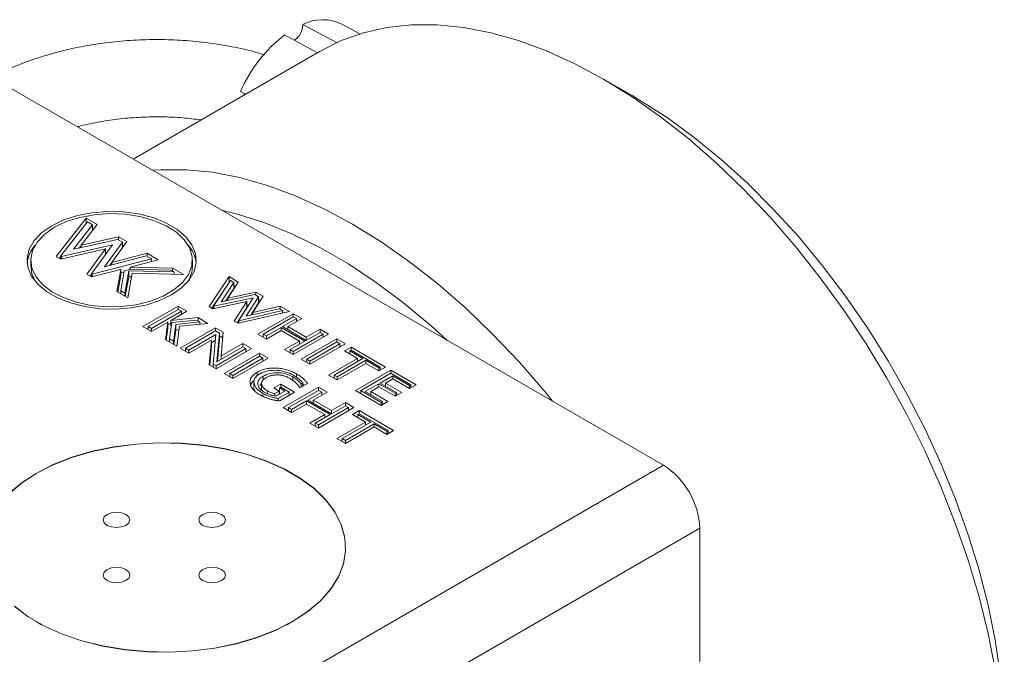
# Model space of a CAD drawing. Header units: inches. Extents: x 0.81 to 7.52, y 1.3 to 8.68.
# Tile 13 of 13: x 6.32 to 7.52, y 5.92 to 6.69. Entities that reach past the tile are written whole.
import ezdxf

# ---------------------------------------------------------------- set-up
doc = ezdxf.new("R2010")
doc.units = ezdxf.units.IN
doc.header["$MEASUREMENT"] = 0

msp = doc.modelspace()

# ---------------------------------------------------------------- linework, layer by layer
at = {"color": 7, "linetype": 'Continuous', "lineweight": 15}
for p, q in [((6.7071, 6.6641), (6.6661, 6.6861)), ((6.7354, 6.6748), (6.7136, 6.6866)), ((6.644, 6.6734), (6.6838, 6.6519)), ((6.6872, 6.6539), (6.4603, 6.5229)), ((7.0663, 6.5994), (7.031, 6.6198)), ((6.3088, 6.6103), (7.1036, 6.1515)), ((6.5964, 6.6014), (6.5904, 6.6047)), ((6.5945, 6.6024), (6.5954, 6.6009)), ((6.3669, 6.4047), (6.4033, 6.4513)), ((6.4033, 6.4513), (6.4168, 6.4435)), ((6.4033, 6.4447), (6.4033, 6.4513)), ((6.3725, 6.4053), (6.4048, 6.4466)), ((6.4112, 6.4429), (6.388, 6.4134)), ((6.4168, 6.4435), (6.3971, 6.4184)), ((6.4048, 6.4466), (6.4112, 6.4429)), ((6.4112, 6.4363), (6.4112, 6.4429)), ((6.4112, 6.4396), (6.413, 6.4386)), ((6.3971, 6.4184), (6.4425, 6.4286)), ((6.4425, 6.4286), (6.4528, 6.4227)), ((6.4425, 6.4248), (6.4425, 6.4286)), ((6.4267, 6.4138), (6.3724, 6.4015)), ((6.4353, 6.4187), (6.3736, 6.4047)), ((6.388, 6.4134), (6.4414, 6.4255)), ((6.3971, 6.4178), (6.3949, 6.4149)), ((6.3971, 6.4155), (6.3971, 6.4184)), ((6.4043, 6.3831), (6.4267, 6.4138)), ((6.4099, 6.3837), (6.4353, 6.4187)), ((6.4473, 6.4221), (6.4256, 6.3923)), ((6.4267, 6.4068), (6.4267, 6.4138)), ((6.4528, 6.4227), (6.4345, 6.3976)), ((6.4414, 6.4255), (6.4473, 6.4221)), ((6.4473, 6.4151), (6.4473, 6.4221)), ((6.4473, 6.4188), (6.4491, 6.4177)), ((6.3724, 6.4015), (6.3669, 6.4047)), ((6.3708, 6.4025), (6.3725, 6.4047)), ((6.3736, 6.4047), (6.3725, 6.4053)), ((6.3725, 6.4015), (6.3725, 6.4053)), ((6.3736, 6.4018), (6.3736, 6.4047)), ((6.4256, 6.3923), (6.4763, 6.4053)), ((6.4291, 6.4101), (6.4267, 6.4096)), ((6.4345, 6.3976), (6.4773, 6.4086)), ((6.4763, 6.4053), (6.4827, 6.4017)), ((6.4773, 6.4086), (6.4908, 6.4008)), ((6.4773, 6.4047), (6.4773, 6.4086)), ((6.3362, 6.4001), (6.3362, 6.3929)), ((6.4827, 6.4017), (6.4108, 6.3832)), ((6.4345, 6.3974), (6.432, 6.394)), ((6.4345, 6.3946), (6.4345, 6.3976)), ((6.4908, 6.4008), (6.4565, 6.3919)), ((6.4565, 6.3919), (6.5082, 6.3907)), ((6.4565, 6.389), (6.4565, 6.3919)), ((6.4827, 6.3987), (6.4827, 6.4017)), ((6.5082, 6.3907), (6.5217, 6.3829)), ((6.5082, 6.3869), (6.5082, 6.3907)), ((6.5323, 6.3929), (6.5323, 6.4001)), ((6.4098, 6.3799), (6.4043, 6.3831)), ((6.408, 6.381), (6.4099, 6.3836)), ((6.4452, 6.389), (6.4098, 6.3799)), ((6.4108, 6.3832), (6.4099, 6.3837)), ((6.4099, 6.3799), (6.4099, 6.3837)), ((6.4108, 6.3802), (6.4108, 6.3832)), ((6.4405, 6.3622), (6.4452, 6.389)), ((6.4416, 6.3615), (6.4452, 6.3819)), ((6.4452, 6.3819), (6.4452, 6.389)), ((6.4493, 6.3859), (6.4452, 6.3848)), ((6.4454, 6.3632), (6.4495, 6.3872)), ((6.4495, 6.3872), (6.4575, 6.3892)), ((6.455, 6.3872), (6.4503, 6.3604)), ((6.455, 6.3801), (6.4508, 6.3562)), ((6.4592, 6.3844), (6.454, 6.3544)), ((6.5099, 6.3859), (6.455, 6.3872)), ((6.455, 6.3801), (6.455, 6.3872)), ((6.4584, 6.38), (6.455, 6.3801)), ((6.4575, 6.3892), (6.5062, 6.388)), ((6.5217, 6.3829), (6.4592, 6.3844)), ((6.5062, 6.388), (6.5099, 6.3859)), ((6.5099, 6.3832), (6.5099, 6.3859)), ((6.5524, 6.3439), (6.5766, 6.3803)), ((6.5766, 6.3803), (6.5879, 6.3737)), ((6.5766, 6.3731), (6.5766, 6.3803)), ((6.5559, 6.3419), (6.5766, 6.3731)), ((6.5579, 6.3446), (6.5784, 6.3754)), ((6.5825, 6.3731), (6.5669, 6.3496)), ((6.5879, 6.3737), (6.575, 6.3542)), ((6.5766, 6.3731), (6.5768, 6.373)), ((6.5784, 6.3754), (6.5825, 6.3731)), ((6.5825, 6.3659), (6.5825, 6.3731)), ((6.5825, 6.3697), (6.5845, 6.3686)), ((6.454, 6.3544), (6.4405, 6.3622)), ((6.4503, 6.3604), (6.4454, 6.3632)), ((6.4454, 6.3594), (6.4454, 6.3632)), ((6.4503, 6.3565), (6.4503, 6.3604)), ((6.606, 6.3546), (6.5582, 6.3444)), ((6.5669, 6.3496), (6.6079, 6.3584)), ((6.5825, 6.3659), (6.5724, 6.3507)), ((6.575, 6.3542), (6.6091, 6.3615)), ((6.575, 6.3513), (6.575, 6.3542)), ((6.5884, 6.327), (6.606, 6.3546)), ((6.6125, 6.3557), (6.5975, 6.3322)), ((6.6179, 6.3564), (6.6056, 6.3369)), ((6.6079, 6.3584), (6.6125, 6.3557)), ((6.6091, 6.3615), (6.6179, 6.3564)), ((6.6091, 6.3577), (6.6091, 6.3615)), ((6.6125, 6.3486), (6.6125, 6.3557)), ((6.472, 6.3196), (6.515, 6.3444)), ((6.515, 6.3444), (6.5254, 6.3384)), ((6.515, 6.3406), (6.515, 6.3444)), ((6.557, 6.3413), (6.5524, 6.3439)), ((6.5981, 6.3501), (6.557, 6.3413)), ((6.5582, 6.3444), (6.5579, 6.3446)), ((6.5579, 6.3415), (6.5579, 6.3446)), ((6.5582, 6.3415), (6.5582, 6.3444)), ((6.583, 6.3263), (6.5981, 6.3501)), ((6.5863, 6.3244), (6.5981, 6.3429)), ((6.5981, 6.3429), (6.5981, 6.3501)), ((6.6007, 6.3464), (6.5981, 6.3458)), ((6.6125, 6.3486), (6.6029, 6.3334)), ((6.6056, 6.3369), (6.6385, 6.3445)), ((6.6125, 6.3524), (6.6146, 6.3512)), ((6.6385, 6.3445), (6.6498, 6.338)), ((6.6385, 6.3407), (6.6385, 6.3445)), ((6.4786, 6.3196), (6.515, 6.3406)), ((6.5188, 6.3384), (6.4825, 6.3174)), ((6.5254, 6.3384), (6.506, 6.3271)), ((6.506, 6.3271), (6.539, 6.3306)), ((6.515, 6.3406), (6.5188, 6.3384)), ((6.5188, 6.3345), (6.5188, 6.3384)), ((6.5188, 6.3351), (6.5192, 6.3348)), ((6.539, 6.3306), (6.551, 6.3236)), ((6.539, 6.3267), (6.539, 6.3306)), ((6.6498, 6.338), (6.5876, 6.3237)), ((6.6415, 6.339), (6.5887, 6.3268)), ((6.5975, 6.3322), (6.6374, 6.3414)), ((6.6056, 6.334), (6.6056, 6.3369)), ((6.6115, 6.3105), (6.6544, 6.3353)), ((6.6181, 6.3105), (6.6544, 6.3315)), ((6.6374, 6.3414), (6.6415, 6.339)), ((6.6415, 6.3361), (6.6415, 6.339)), ((6.6544, 6.3353), (6.6649, 6.3293)), ((6.6544, 6.3315), (6.6544, 6.3353)), ((6.6544, 6.3315), (6.6583, 6.3293)), ((6.4825, 6.3136), (6.472, 6.3196)), ((6.4786, 6.3158), (6.4786, 6.3196)), ((6.4825, 6.3174), (6.4786, 6.3196)), ((6.5025, 6.3251), (6.4825, 6.3136)), ((6.4996, 6.3037), (6.5025, 6.3251)), ((6.5025, 6.318), (6.5025, 6.3251)), ((6.506, 6.3238), (6.5025, 6.3218)), ((6.5044, 6.3047), (6.5071, 6.3245)), ((6.506, 6.32), (6.506, 6.3271)), ((6.506, 6.32), (6.5065, 6.3201)), ((6.5071, 6.3245), (6.5374, 6.3276)), ((6.5122, 6.3223), (6.5094, 6.3019)), ((6.5413, 6.3254), (6.5122, 6.3223)), ((6.5122, 6.3152), (6.5122, 6.3223)), ((6.5166, 6.32), (6.5132, 6.2958)), ((6.551, 6.3236), (6.5166, 6.32)), ((6.5173, 6.2934), (6.5603, 6.3183)), ((6.5374, 6.3276), (6.5413, 6.3254)), ((6.5413, 6.3226), (6.5413, 6.3254)), ((6.5603, 6.3183), (6.5697, 6.3128)), ((6.5603, 6.3144), (6.5603, 6.3183)), ((6.5876, 6.3237), (6.583, 6.3263)), ((6.5887, 6.3268), (6.5884, 6.327)), ((6.5884, 6.3238), (6.5884, 6.327)), ((6.5887, 6.3239), (6.5887, 6.3268)), ((6.6399, 6.3187), (6.6219, 6.3083)), ((6.6686, 6.3021), (6.6399, 6.3187)), ((6.6399, 6.3149), (6.6399, 6.3187)), ((6.6583, 6.3293), (6.6414, 6.3196)), ((6.6414, 6.3196), (6.6701, 6.303)), ((6.6649, 6.3293), (6.6481, 6.3196)), ((6.6481, 6.3196), (6.6701, 6.3068)), ((6.6481, 6.3157), (6.6481, 6.3196)), ((6.6583, 6.3255), (6.6583, 6.3293)), ((6.6583, 6.326), (6.6587, 6.3257)), ((6.4782, 6.316), (6.4786, 6.3163)), ((6.4825, 6.3136), (6.4825, 6.3174)), ((6.5005, 6.3032), (6.5025, 6.318)), ((6.5122, 6.3152), (6.5098, 6.2978)), ((6.516, 6.3156), (6.5122, 6.3152)), ((6.5239, 6.2934), (6.5603, 6.3144)), ((6.5606, 6.3102), (6.5278, 6.2912)), ((6.5574, 6.2741), (6.5606, 6.3102)), ((6.5603, 6.3144), (6.5649, 6.3118)), ((6.5649, 6.3118), (6.5618, 6.2771)), ((6.5649, 6.3046), (6.5649, 6.3118)), ((6.5649, 6.3084), (6.5691, 6.306)), ((6.5697, 6.3128), (6.5671, 6.284)), ((6.6219, 6.3045), (6.6115, 6.3105)), ((6.6177, 6.3069), (6.6181, 6.3072)), ((6.6219, 6.3083), (6.6181, 6.3105)), ((6.6181, 6.3067), (6.6181, 6.3105)), ((6.6399, 6.3149), (6.6219, 6.3045)), ((6.6219, 6.3045), (6.6219, 6.3083)), ((6.662, 6.3021), (6.6399, 6.3149)), ((6.6481, 6.3163), (6.6476, 6.316)), ((6.6974, 6.3105), (6.6544, 6.2857)), ((6.6908, 6.3105), (6.6544, 6.2895)), ((6.6701, 6.3068), (6.687, 6.3166)), ((6.6701, 6.303), (6.687, 6.3127)), ((6.6701, 6.303), (6.6701, 6.3068)), ((6.687, 6.3166), (6.6974, 6.3105)), ((6.687, 6.3127), (6.687, 6.3166)), ((6.687, 6.3127), (6.6908, 6.3105)), ((6.6908, 6.3067), (6.6908, 6.3105)), ((6.6908, 6.3072), (6.6912, 6.3069)), ((6.5132, 6.2958), (6.4996, 6.3037)), ((6.5094, 6.3019), (6.5044, 6.3047)), ((6.5044, 6.3009), (6.5044, 6.3047)), ((6.5094, 6.298), (6.5094, 6.3019)), ((6.5553, 6.3033), (6.5278, 6.2874)), ((6.5526, 6.2731), (6.5553, 6.3033)), ((6.5532, 6.2727), (6.5553, 6.2962)), ((6.5553, 6.2962), (6.5553, 6.3033)), ((6.5599, 6.3027), (6.5553, 6.3)), ((6.5618, 6.2771), (6.5934, 6.2953)), ((6.5649, 6.3046), (6.5625, 6.2775)), ((6.5671, 6.284), (6.5934, 6.2991)), ((6.5934, 6.2991), (6.6038, 6.2931)), ((6.5934, 6.2953), (6.5934, 6.2991)), ((6.5934, 6.2953), (6.5972, 6.2931)), ((6.644, 6.2917), (6.662, 6.3021)), ((6.6506, 6.2917), (6.6686, 6.3021)), ((6.662, 6.2983), (6.662, 6.3021)), ((6.6624, 6.2986), (6.662, 6.2988)), ((6.6643, 6.28), (6.7073, 6.3048)), ((6.671, 6.28), (6.7073, 6.301)), ((6.7178, 6.2988), (6.6748, 6.274)), ((6.7111, 6.2988), (6.6748, 6.2778)), ((6.7073, 6.3048), (6.7178, 6.2988)), ((6.7073, 6.301), (6.7073, 6.3048)), ((6.7073, 6.301), (6.7111, 6.2988)), ((6.7111, 6.295), (6.7111, 6.2988)), ((6.7111, 6.2955), (6.7116, 6.2952)), ((6.7166, 6.2901), (6.7247, 6.2948)), ((6.7247, 6.2948), (6.7665, 6.2706)), ((6.7247, 6.2909), (6.7247, 6.2948)), ((6.5278, 6.2874), (6.5173, 6.2934)), ((6.5235, 6.2899), (6.5239, 6.2901)), ((6.5278, 6.2912), (6.5239, 6.2934)), ((6.5239, 6.2896), (6.5239, 6.2934)), ((6.5278, 6.2874), (6.5278, 6.2912)), ((6.6038, 6.2931), (6.5609, 6.2683)), ((6.5972, 6.2931), (6.5609, 6.2721)), ((6.5671, 6.2802), (6.5671, 6.284)), ((6.5707, 6.2626), (6.6137, 6.2874)), ((6.5774, 6.2626), (6.6137, 6.2836)), ((6.5972, 6.2893), (6.5972, 6.2931)), ((6.5972, 6.2898), (6.5977, 6.2895)), ((6.6137, 6.2874), (6.6242, 6.2814)), ((6.6137, 6.2836), (6.6137, 6.2874)), ((6.6137, 6.2836), (6.6175, 6.2814)), ((6.6544, 6.2857), (6.644, 6.2917)), ((6.6502, 6.2882), (6.6506, 6.2884)), ((6.6544, 6.2895), (6.6506, 6.2917)), ((6.6506, 6.2879), (6.6506, 6.2917)), ((6.6544, 6.2857), (6.6544, 6.2895)), ((6.7323, 6.281), (6.7166, 6.2901)), ((6.7228, 6.2865), (6.7232, 6.2867)), ((6.7232, 6.2901), (6.7247, 6.2909)), ((6.7389, 6.281), (6.7232, 6.2901)), ((6.7232, 6.2862), (6.7232, 6.2901)), ((6.7247, 6.2909), (6.7599, 6.2706)), ((6.5609, 6.2683), (6.5526, 6.2731)), ((6.5574, 6.2703), (6.5574, 6.2741)), ((6.5609, 6.2721), (6.5574, 6.2741)), ((6.5609, 6.2683), (6.5609, 6.2721)), ((6.6242, 6.2814), (6.5812, 6.2566)), ((6.6175, 6.2814), (6.5812, 6.2604)), ((6.6175, 6.2775), (6.6175, 6.2814)), ((6.6175, 6.2781), (6.618, 6.2778)), ((6.6748, 6.274), (6.6643, 6.28)), ((6.6705, 6.2764), (6.671, 6.2767)), ((6.6748, 6.2778), (6.671, 6.28)), ((6.671, 6.2762), (6.671, 6.28)), ((6.6748, 6.274), (6.6748, 6.2778)), ((6.6974, 6.2609), (6.7323, 6.281)), ((6.7041, 6.2609), (6.7389, 6.281)), ((6.7427, 6.2788), (6.7079, 6.2587)), ((6.7427, 6.275), (6.7079, 6.2549)), ((6.7323, 6.2772), (6.7323, 6.281)), ((6.7327, 6.2774), (6.7323, 6.2777)), ((6.7584, 6.2698), (6.7427, 6.2788)), ((6.7427, 6.275), (6.7427, 6.2788)), ((6.7584, 6.2659), (6.7427, 6.275)), ((6.7665, 6.2706), (6.7584, 6.2659)), ((6.7599, 6.2706), (6.7584, 6.2698)), ((6.7599, 6.2668), (6.7599, 6.2706)), ((6.5812, 6.2566), (6.5707, 6.2626)), ((6.5769, 6.259), (6.5774, 6.2593)), ((6.5812, 6.2604), (6.5774, 6.2626)), ((6.5774, 6.2588), (6.5774, 6.2626)), ((6.5812, 6.2566), (6.5812, 6.2604)), ((6.6107, 6.2595), (6.6107, 6.2642)), ((6.6181, 6.2546), (6.6181, 6.2596)), ((6.654, 6.2542), (6.654, 6.2586)), ((6.7079, 6.2549), (6.6974, 6.2609)), ((6.7079, 6.2587), (6.7041, 6.2609)), ((6.7041, 6.2571), (6.7041, 6.2609)), ((6.7079, 6.2549), (6.7079, 6.2587)), ((6.73, 6.2421), (6.7729, 6.2669)), ((6.7366, 6.2421), (6.7729, 6.2631)), ((6.7584, 6.2659), (6.7584, 6.2698)), ((6.7599, 6.2673), (6.7604, 6.267)), ((6.7753, 6.26), (6.7599, 6.2512)), ((6.7729, 6.2669), (6.8037, 6.2492)), ((6.7729, 6.2631), (6.7729, 6.2669)), ((6.7729, 6.2631), (6.7971, 6.2492)), ((6.7956, 6.2483), (6.7753, 6.26)), ((6.7753, 6.2562), (6.7753, 6.26)), ((6.6067, 6.2533), (6.6067, 6.2443)), ((6.6161, 6.2506), (6.6138, 6.2484)), ((6.6161, 6.2515), (6.6161, 6.2426)), ((6.6311, 6.2452), (6.6393, 6.2499)), ((6.6393, 6.2499), (6.6561, 6.2401)), ((6.6393, 6.246), (6.6393, 6.2499)), ((6.6718, 6.2506), (6.6625, 6.2452)), ((6.6663, 6.2512), (6.6642, 6.25)), ((6.6642, 6.2462), (6.6642, 6.25)), ((6.6663, 6.2474), (6.6663, 6.2512)), ((6.7036, 6.2573), (6.7041, 6.2576)), ((6.7584, 6.2503), (6.7419, 6.2408)), ((6.7782, 6.2389), (6.7584, 6.2503)), ((6.7584, 6.2465), (6.7584, 6.2503)), ((6.7599, 6.2512), (6.7797, 6.2398)), ((6.7665, 6.2479), (6.7661, 6.2476)), ((6.7753, 6.2562), (6.7665, 6.2512)), ((6.7665, 6.2512), (6.7863, 6.2398)), ((6.7665, 6.2473), (6.7665, 6.2512)), ((6.7956, 6.2445), (6.7753, 6.2562)), ((6.8037, 6.2492), (6.7956, 6.2445)), ((6.7971, 6.2492), (6.7956, 6.2483)), ((6.7956, 6.2445), (6.7956, 6.2483)), ((6.7971, 6.2453), (6.7971, 6.2492)), ((6.6234, 6.2383), (6.6234, 6.2416)), ((6.6375, 6.2415), (6.6311, 6.2452)), ((6.6322, 6.2384), (6.6375, 6.2415)), ((6.6322, 6.2355), (6.6322, 6.2384)), ((6.6334, 6.2353), (6.6442, 6.2415)), ((6.6495, 6.2401), (6.6364, 6.2326)), ((6.6373, 6.2416), (6.6378, 6.2418)), ((6.6375, 6.2376), (6.6375, 6.2415)), ((6.6378, 6.2452), (6.6393, 6.246)), ((6.6442, 6.2415), (6.6378, 6.2452)), ((6.6378, 6.238), (6.6378, 6.2452)), ((6.638, 6.2379), (6.6378, 6.238)), ((6.6561, 6.2401), (6.6382, 6.2298)), ((6.6393, 6.246), (6.6495, 6.2401)), ((6.6422, 6.2214), (6.6851, 6.2462)), ((6.6488, 6.2214), (6.6851, 6.2423)), ((6.6495, 6.2363), (6.6495, 6.2401)), ((6.6495, 6.2368), (6.6499, 6.2366)), ((6.689, 6.2401), (6.6721, 6.2304)), ((6.6956, 6.2401), (6.6788, 6.2304)), ((6.6851, 6.2462), (6.6956, 6.2401)), ((6.6851, 6.2423), (6.6851, 6.2462)), ((6.6851, 6.2423), (6.689, 6.2401)), ((6.689, 6.2363), (6.689, 6.2401)), ((6.689, 6.2368), (6.6894, 6.2366)), ((6.7613, 6.224), (6.73, 6.2421)), ((6.7361, 6.2385), (6.7366, 6.2388)), ((6.7366, 6.2383), (6.7366, 6.2421)), ((6.7613, 6.2278), (6.7366, 6.2421)), ((6.7419, 6.2408), (6.7628, 6.2287)), ((6.7485, 6.2375), (6.7481, 6.2372)), ((6.7584, 6.2465), (6.7485, 6.2408)), ((6.7485, 6.2408), (6.7694, 6.2287)), ((6.7485, 6.237), (6.7485, 6.2408)), ((6.7782, 6.2351), (6.7584, 6.2465)), ((6.7863, 6.2398), (6.7782, 6.2351)), ((6.7797, 6.2398), (6.7782, 6.2389)), ((6.7782, 6.2351), (6.7782, 6.2389)), ((6.7797, 6.2359), (6.7797, 6.2398)), ((6.7797, 6.2365), (6.7801, 6.2362)), ((6.7971, 6.2458), (6.7975, 6.2456)), ((6.6364, 6.23), (6.6364, 6.2326)), ((6.6706, 6.2295), (6.6526, 6.2192)), ((6.6706, 6.2257), (6.6526, 6.2153)), ((6.6993, 6.213), (6.6706, 6.2295)), ((6.6706, 6.2257), (6.6706, 6.2295)), ((6.6927, 6.213), (6.6706, 6.2257)), ((6.6721, 6.2304), (6.7008, 6.2138)), ((6.6788, 6.2271), (6.6783, 6.2268)), ((6.6788, 6.2304), (6.7008, 6.2177)), ((6.6788, 6.2266), (6.6788, 6.2304)), ((6.7008, 6.2177), (6.7177, 6.2274)), ((6.7008, 6.2138), (6.7177, 6.2236)), ((6.7177, 6.2274), (6.7281, 6.2214)), ((6.7177, 6.2236), (6.7177, 6.2274)), ((6.7177, 6.2236), (6.7215, 6.2214)), ((6.7694, 6.2287), (6.7613, 6.224)), ((6.7628, 6.2287), (6.7613, 6.2278)), ((6.7613, 6.224), (6.7613, 6.2278)), ((6.7628, 6.2249), (6.7628, 6.2287)), ((6.7628, 6.2254), (6.7633, 6.2251)), ((6.6526, 6.2153), (6.6422, 6.2214)), ((6.6484, 6.2178), (6.6488, 6.218)), ((6.6526, 6.2192), (6.6488, 6.2214)), ((6.6488, 6.2175), (6.6488, 6.2214)), ((6.6526, 6.2153), (6.6526, 6.2192)), ((6.6747, 6.2026), (6.6927, 6.213)), ((6.6813, 6.2026), (6.6993, 6.213)), ((6.7281, 6.2214), (6.6851, 6.1965)), ((6.7215, 6.2214), (6.6851, 6.2004)), ((6.6927, 6.2092), (6.6927, 6.213)), ((6.7008, 6.2138), (6.7008, 6.2177)), ((6.7215, 6.2175), (6.7215, 6.2214)), ((6.7215, 6.218), (6.7219, 6.2178)), ((6.7264, 6.213), (6.7345, 6.2177)), ((6.7421, 6.2039), (6.7264, 6.213)), ((6.733, 6.213), (6.7345, 6.2138)), ((6.7487, 6.2039), (6.733, 6.213)), ((6.733, 6.2092), (6.733, 6.213)), ((6.7345, 6.2177), (6.7763, 6.1935)), ((6.7345, 6.2138), (6.7345, 6.2177)), ((6.7345, 6.2138), (6.7697, 6.1935)), ((6.6851, 6.1965), (6.6747, 6.2026)), ((6.6809, 6.199), (6.6813, 6.1993)), ((6.6813, 6.1988), (6.6813, 6.2026)), ((6.6851, 6.2004), (6.6813, 6.2026)), ((6.6851, 6.1965), (6.6851, 6.2004)), ((6.6931, 6.2094), (6.6927, 6.2097)), ((6.7072, 6.1838), (6.7421, 6.2039)), ((6.7138, 6.1838), (6.7487, 6.2039)), ((6.7525, 6.2017), (6.7177, 6.1816)), ((6.7326, 6.2094), (6.733, 6.2097)), ((6.7421, 6.2001), (6.7421, 6.2039)), ((6.7425, 6.2004), (6.7421, 6.2006)), ((6.7682, 6.1927), (6.7525, 6.2017)), ((6.7525, 6.1979), (6.7525, 6.2017)), ((6.7525, 6.1979), (6.7177, 6.1778)), ((6.7682, 6.1888), (6.7525, 6.1979)), ((6.7763, 6.1935), (6.7682, 6.1888)), ((6.7697, 6.1935), (6.7682, 6.1927)), ((6.7682, 6.1888), (6.7682, 6.1927)), ((6.7697, 6.1897), (6.7697, 6.1935)), ((6.7697, 6.1902), (6.7701, 6.19)), ((6.7177, 6.1778), (6.7072, 6.1838)), ((6.7134, 6.1802), (6.7138, 6.1805)), ((6.7177, 6.1816), (6.7138, 6.1838)), ((6.7138, 6.18), (6.7138, 6.1838)), ((6.7177, 6.1778), (6.7177, 6.1816)), ((6.325, 5.7021), (7.1036, 6.1515)), ((7.1478, 6.075), (6.3692, 5.6255)), ((7.1478, 5.6583), (7.1478, 6.075)), ((6.3425, 5.962), (6.3501, 5.9576)), ((6.6461, 5.9576), (6.6537, 5.962)), ((6.3482, 5.9586), (6.347, 5.9594)), ((6.6496, 5.9597), (6.648, 5.9586))]:
    msp.add_line(p, q, dxfattribs=at)
at = {"color": 8, "linetype": 'Continuous', "lineweight": 15}
for p, q in [((6.6585, 6.258), (6.6585, 6.2622)), ((6.6176, 6.2353), (6.6176, 6.2387))]:
    msp.add_line(p, q, dxfattribs=at)
at = {"color": 7, "linetype": 'Continuous', "lineweight": 15, "flags": 128}
for points in [[(7.5059, 5.9036), (7.4974, 5.9473), (7.4864, 5.9917), (7.4731, 6.0364), (7.4576, 6.0812), (7.4399, 6.1259), (7.4201, 6.1702), (7.3983, 6.214), (7.3747, 6.257), (7.3493, 6.2989), (7.3222, 6.3397), (7.2937, 6.379), (7.2639, 6.4167), (7.2329, 6.4525), (7.2008, 6.4864), (7.1679, 6.518), (7.1342, 6.5473), (7.1001, 6.5742), (7.0656, 6.5984), (7.0309, 6.6198), (6.9962, 6.6384), (6.9617, 6.654), (6.9276, 6.6666), (6.894, 6.6761), (6.861, 6.6825), (6.829, 6.6857), (6.7979, 6.6857), (6.7681, 6.6824), (6.7396, 6.676), (6.7126, 6.6665), (6.6872, 6.6539)], [(7.0663, 6.5994), (7.0746, 6.5945), (7.1079, 6.5732), (7.1409, 6.5491), (7.1735, 6.5225), (7.2056, 6.4935), (7.2368, 6.4622), (7.2672, 6.4288), (7.2965, 6.3935), (7.3244, 6.3565), (7.351, 6.318), (7.3761, 6.2782), (7.3994, 6.2372), (7.4209, 6.1954), (7.4405, 6.153), (7.458, 6.1102), (7.4734, 6.0672), (7.4866, 6.0242), (7.4975, 5.9816), (7.506, 5.9395), (7.5121, 5.8981), (7.5158, 5.8578), (7.517, 5.8186)], [(6.3616, 6.442), (6.3495, 6.4336), (6.3402, 6.424), (6.3342, 6.4137), (6.3316, 6.4028), (6.3325, 6.3919), (6.3368, 6.3812), (6.3445, 6.3712), (6.3552, 6.3622), (6.3686, 6.3545), (6.3842, 6.3483), (6.4016, 6.3439), (6.42, 6.3414), (6.439, 6.3408), (6.4577, 6.3424), (6.4757, 6.3458), (6.4923, 6.3512), (6.5069, 6.3582), (6.519, 6.3666), (6.5282, 6.3761), (6.5342, 6.3865), (6.5368, 6.3974), (6.536, 6.4083), (6.5316, 6.4189), (6.524, 6.429), (6.5132, 6.438), (6.4998, 6.4457), (6.4842, 6.4519), (6.4669, 6.4563), (6.4484, 6.4588), (6.4295, 6.4593), (6.4107, 6.4578), (6.3927, 6.4543), (6.3761, 6.449), (6.3616, 6.442)], [(6.3649, 6.4401), (6.353, 6.4318), (6.3441, 6.4224), (6.3384, 6.4121), (6.3362, 6.4014), (6.3375, 6.3907), (6.3423, 6.3803), (6.3505, 6.3706), (6.3617, 6.362), (6.3754, 6.3548), (6.3914, 6.3492), (6.4088, 6.3454), (6.4272, 6.3436), (6.4458, 6.3439), (6.4641, 6.3462), (6.4812, 6.3504), (6.4966, 6.3564), (6.5098, 6.3641), (6.5203, 6.373), (6.5276, 6.3829), (6.5316, 6.3934), (6.532, 6.4041), (6.5289, 6.4147), (6.5224, 6.4248), (6.5127, 6.434), (6.5002, 6.442), (6.4852, 6.4484), (6.4685, 6.4531), (6.4505, 6.4559), (6.4319, 6.4567), (6.4134, 6.4554), (6.3956, 6.4521), (6.3792, 6.447), (6.3649, 6.4401)], [(6.3362, 6.3929), (6.3375, 6.3836), (6.3415, 6.3746)], [(6.3087, 6.1162), (6.3243, 6.1294), (6.3425, 6.1414), (6.3633, 6.1519), (6.3861, 6.1609), (6.4107, 6.1682), (6.4367, 6.1736), (6.4637, 6.177), (6.4912, 6.1785), (6.5188, 6.178), (6.5461, 6.1755), (6.5726, 6.1711), (6.598, 6.1648), (6.6218, 6.1566), (6.6436, 6.1469), (6.6631, 6.1356), (6.6801, 6.123), (6.6941, 6.1093), (6.7051, 6.0946), (6.7128, 6.0793), (6.7171, 6.0635), (6.718, 6.0476), (6.7154, 6.0317), (6.7094, 6.0162), (6.7, 6.0012), (6.6875, 5.9869), (6.6719, 5.9738), (6.6537, 5.9618)], [(6.3162, 5.9804), (6.3331, 5.9678), (6.3526, 5.9565), (6.3744, 5.9468), (6.3982, 5.9386), (6.4236, 5.9323), (6.4501, 5.9279), (6.4774, 5.9254), (6.505, 5.9249), (6.5325, 5.9264), (6.5595, 5.9298), (6.5855, 5.9352), (6.6101, 5.9425), (6.6329, 5.9514), (6.6537, 5.962), (6.6719, 5.974), (6.6875, 5.9872), (6.7, 6.0014), (6.7094, 6.0164), (6.7154, 6.0319), (6.718, 6.0478), (6.7171, 6.0638), (6.7128, 6.0795), (6.7051, 6.0948), (6.6941, 6.1095), (6.6801, 6.1232), (6.6631, 6.1358), (6.6436, 6.1471), (6.6218, 6.1568), (6.598, 6.165), (6.5726, 6.1713), (6.5461, 6.1757), (6.5188, 6.1782), (6.4912, 6.1787), (6.4637, 6.1772), (6.4367, 6.1738), (6.4107, 6.1684), (6.3861, 6.1611), (6.3633, 6.1522), (6.3425, 6.1416)], [(6.3425, 6.1416), (6.3243, 6.1296), (6.3087, 6.1165)], [(6.4286, 6.0919), (6.4251, 6.0889), (6.4239, 6.0853), (6.4251, 6.0817), (6.4286, 6.0786), (6.4339, 6.0766), (6.4401, 6.0759), (6.4463, 6.0766), (6.4516, 6.0786), (6.4551, 6.0817), (6.4564, 6.0853), (6.4551, 6.0889), (6.4516, 6.0919), (6.4463, 6.0939), (6.4401, 6.0947), (6.4339, 6.0939), (6.4286, 6.0919)], [(6.5446, 6.0919), (6.5411, 6.0889), (6.5398, 6.0853), (6.5411, 6.0817), (6.5446, 6.0786), (6.5499, 6.0766), (6.5561, 6.0759), (6.5623, 6.0766), (6.5676, 6.0786), (6.5711, 6.0817), (6.5723, 6.0853), (6.5711, 6.0889), (6.5676, 6.0919), (6.5623, 6.0939), (6.5561, 6.0947), (6.5499, 6.0939), (6.5446, 6.0919)], [(6.4286, 6.025), (6.4251, 6.0219), (6.4239, 6.0183), (6.4251, 6.0147), (6.4286, 6.0117), (6.4339, 6.0097), (6.4401, 6.0089), (6.4463, 6.0097), (6.4516, 6.0117), (6.4551, 6.0147), (6.4564, 6.0183), (6.4551, 6.0219), (6.4516, 6.025), (6.4463, 6.027), (6.4401, 6.0277), (6.4339, 6.027), (6.4286, 6.025)], [(6.5446, 6.025), (6.5411, 6.0219), (6.5398, 6.0183), (6.5411, 6.0147), (6.5446, 6.0117), (6.5499, 6.0097), (6.5561, 6.0089), (6.5623, 6.0097), (6.5676, 6.0117), (6.5711, 6.0147), (6.5723, 6.0183), (6.5711, 6.0219), (6.5676, 6.025), (6.5623, 6.027), (6.5561, 6.0277), (6.5499, 6.027), (6.5446, 6.025)], [(6.6537, 5.9618), (6.6329, 5.9512), (6.6101, 5.9423), (6.5855, 5.935), (6.5595, 5.9296), (6.5325, 5.9262), (6.505, 5.9247), (6.4774, 5.9252), (6.4501, 5.9277), (6.4236, 5.9321), (6.3982, 5.9384), (6.3744, 5.9466), (6.3526, 5.9563), (6.3331, 5.9676), (6.3162, 5.9802)]]:
    msp.add_lwpolyline(points, dxfattribs=at)
at = {"color": 8, "linetype": 'Continuous', "lineweight": 15, "flags": 128}
for points in [[(6.4839, 6.5092), (6.4935, 6.5099), (6.5246, 6.5099), (6.5566, 6.5068), (6.5895, 6.5004), (6.6232, 6.4909), (6.6573, 6.4783), (6.6918, 6.4627), (6.7265, 6.4441), (6.7612, 6.4226), (6.7957, 6.3984), (6.8298, 6.3716), (6.8635, 6.3423), (6.8964, 6.3106), (6.9285, 6.2768), (6.9595, 6.2409), (6.9691, 6.2291)], [(6.8414, 6.3029), (6.8218, 6.3206), (6.7887, 6.3482), (6.7552, 6.3733), (6.7214, 6.3957), (6.6875, 6.4152), (6.6537, 6.4319), (6.6201, 6.4456), (6.587, 6.4562), (6.5674, 6.461)]]:
    msp.add_lwpolyline(points, dxfattribs=at)
at = {"color": 7, "linetype": 'Continuous', "lineweight": 15}
for centre, radius, start, end in [((6.6903, 6.6386), 0.0533, 64.1179, 116.9449), ((6.6427, 6.6862), 0.0234, 304.5477, 359.7088), ((6.753, 6.5329), 0.1778, 127.789, 156.1773), ((6.374, 6.3908), 0.0427, 139.5571, 172.268), ((6.496, 6.3915), 0.0411, 7.0692, 41.1057), ((6.4958, 6.3935), 0.0364, 328.6611, 359.0955), ((7.0518, 6.0706), 0.0961, 2.6054, 57.3946)]:
    msp.add_arc(centre, radius, start, end, dxfattribs=at)
for points, knots in [([(6.6197, 6.6491), (6.6182, 6.6496), (6.6079, 6.6531), (6.5874, 6.6579), (6.5585, 6.6632), (6.5287, 6.6665), (6.4986, 6.668), (6.4682, 6.6677), (6.438, 6.6655), (6.4082, 6.6614), (6.3791, 6.6555), (6.3509, 6.6479), (6.324, 6.6384), (6.3004, 6.6282), (6.2865, 6.6205), (6.2804, 6.6172)], [0, 0, 0, 0, 0.014282, 0.098255, 0.181931, 0.265355, 0.3486, 0.43176, 0.514931, 0.59819, 0.681632, 0.765362, 0.849482, 0.934077, 1, 1, 1, 1]), ([(6.3927, 6.5619), (6.394, 6.5623), (6.4027, 6.5648), (6.4201, 6.5682), (6.4445, 6.5719), (6.4697, 6.5739), (6.4951, 6.5743), (6.5196, 6.5732), (6.5351, 6.5713), (6.5425, 6.5704)], [0, 0, 0, 0, 0.028798, 0.191977, 0.355965, 0.520491, 0.685279, 0.850035, 1, 1, 1, 1]), ([(6.6143, 6.2368), (6.6125, 6.2378), (6.61, 6.2394), (6.6073, 6.2418), (6.6056, 6.2435), (6.6042, 6.2453), (6.6032, 6.2472), (6.6025, 6.2491), (6.6021, 6.251), (6.602, 6.2529), (6.6022, 6.2547), (6.6028, 6.2565), (6.6037, 6.2582), (6.605, 6.2598), (6.6071, 6.2619), (6.6092, 6.2633), (6.6107, 6.2642)], [0, 0, 0, 0, 0.141869, 0.208978, 0.274048, 0.337548, 0.400137, 0.462511, 0.525043, 0.586611, 0.64613, 0.704289, 0.761832, 0.819392, 0.877835, 1, 1, 1, 1]), ([(6.6107, 6.2642), (6.6123, 6.2651), (6.6148, 6.2664), (6.6185, 6.2676), (6.6214, 6.2684), (6.6243, 6.2689), (6.6274, 6.2693), (6.6306, 6.2694), (6.6339, 6.2694), (6.6371, 6.2691), (6.6404, 6.2687), (6.6436, 6.2681), (6.6467, 6.2673), (6.6498, 6.2663), (6.6539, 6.2647), (6.6567, 6.2633), (6.6585, 6.2622)], [0, 0, 0, 0, 0.123719, 0.182461, 0.240216, 0.297686, 0.355518, 0.414663, 0.475479, 0.537402, 0.599228, 0.661501, 0.724795, 0.789821, 0.857182, 1, 1, 1, 1]), ([(6.6507, 6.2567), (6.6496, 6.2573), (6.6477, 6.2583), (6.6451, 6.2593), (6.6432, 6.2599), (6.6412, 6.2604), (6.6393, 6.2608), (6.6373, 6.261), (6.6353, 6.2611), (6.6334, 6.261), (6.6315, 6.2609), (6.6297, 6.2606), (6.6279, 6.2602), (6.6262, 6.2598), (6.6239, 6.259), (6.6224, 6.2582), (6.6214, 6.2577)], [0, 0, 0, 0, 0.150264, 0.219579, 0.285989, 0.349388, 0.410849, 0.471078, 0.530908, 0.589788, 0.647234, 0.704064, 0.760866, 0.818282, 0.876686, 1, 1, 1, 1]), ([(6.6585, 6.2622), (6.66, 6.2613), (6.6622, 6.26), (6.6648, 6.2581), (6.6666, 6.2566), (6.6681, 6.2551), (6.67, 6.2532), (6.6712, 6.2516), (6.6718, 6.2506)], [0, 0, 0, 0, 0.264961, 0.392642, 0.518121, 0.640856, 0.762027, 1, 1, 1, 1]), ([(6.6033, 6.249), (6.6035, 6.2498), (6.6038, 6.2519), (6.6061, 6.2534), (6.6074, 6.2543)], [0, 0, 0, 0, 0.438049, 1, 1, 1, 1]), ([(6.6214, 6.2577), (6.6205, 6.2571), (6.6192, 6.2563), (6.6179, 6.255), (6.6172, 6.2541), (6.6166, 6.2531), (6.6163, 6.252), (6.6161, 6.251), (6.6161, 6.2499), (6.6164, 6.2488), (6.6168, 6.2477), (6.6174, 6.2466), (6.6182, 6.2456), (6.6192, 6.2445), (6.6209, 6.2432), (6.6223, 6.2422), (6.6234, 6.2416)], [0, 0, 0, 0, 0.124572, 0.183682, 0.241258, 0.298683, 0.356524, 0.415163, 0.475316, 0.536501, 0.597532, 0.659708, 0.723123, 0.788223, 0.855593, 1, 1, 1, 1]), ([(6.6625, 6.2452), (6.6619, 6.2463), (6.6607, 6.248), (6.659, 6.2501), (6.6576, 6.2515), (6.656, 6.2529), (6.6539, 6.2547), (6.652, 6.2559), (6.6507, 6.2567)], [0, 0, 0, 0, 0.267069, 0.395285, 0.520111, 0.643021, 0.763388, 1, 1, 1, 1]), ([(6.6663, 6.2495), (6.6666, 6.2493), (6.6672, 6.2489), (6.6676, 6.2485), (6.6677, 6.2482)], [0, 0, 0, 0, 0.445655, 1, 1, 1, 1]), ([(6.6081, 6.2417), (6.6073, 6.2428), (6.6064, 6.2439), (6.6068, 6.2451), (6.6068, 6.2452)], [0, 0, 0, 0, 0.920261, 1, 1, 1, 1]), ([(6.6382, 6.2298), (6.6373, 6.2298), (6.6359, 6.2298), (6.6341, 6.2301), (6.6326, 6.2303), (6.6311, 6.2306), (6.6295, 6.2309), (6.6279, 6.2313), (6.6256, 6.232), (6.6229, 6.2329), (6.6188, 6.2344), (6.616, 6.2358), (6.6143, 6.2368)], [0, 0, 0, 0, 0.098083, 0.150734, 0.20644, 0.264926, 0.326414, 0.391868, 0.460199, 0.59882, 0.73459, 1, 1, 1, 1]), ([(6.6364, 6.2326), (6.6347, 6.2327), (6.6316, 6.2333), (6.6247, 6.2352), (6.6202, 6.2372), (6.6176, 6.2387)], [0.0898823, 0.0898823, 0.0898823, 0.0898823, 0.3174255, 0.5449687, 1.0000551, 1.0000551, 1.0000551, 1.0000551]), ([(6.6201, 6.2397), (6.622, 6.2386), (6.6253, 6.2372), (6.6303, 6.2359), (6.6323, 6.2355), (6.6334, 6.2353)], [0.00273, 0.00273, 0.00273, 0.00273, 0.644792, 0.965823, 1.286854, 1.286854, 1.286854, 1.286854]), ([(6.6234, 6.2416), (6.6246, 6.2409), (6.6274, 6.2396), (6.6305, 6.2388), (6.6322, 6.2384)], [0, 0, 0, 0, 0.487191, 1, 1, 1, 1])]:
    msp.add_open_spline(points, degree=3, knots=knots, dxfattribs=at)
for points in [[(6.6176, 6.2387), (6.6148, 6.2403), (6.6097, 6.244), (6.6062, 6.2505), (6.6071, 6.2571), (6.6114, 6.2608), (6.614, 6.2623)], [(6.6181, 6.2596), (6.6158, 6.2582), (6.6119, 6.2551), (6.6109, 6.249), (6.6141, 6.2437), (6.6179, 6.2409), (6.6201, 6.2397)], [(6.614, 6.2623), (6.6167, 6.2639), (6.6232, 6.2664), (6.6347, 6.267), (6.6459, 6.2649), (6.6523, 6.2619), (6.6552, 6.2603)], [(6.654, 6.2586), (6.6518, 6.2599), (6.647, 6.2622), (6.6368, 6.2642), (6.6261, 6.2632), (6.6205, 6.2609), (6.6181, 6.2596)], [(6.6642, 6.25), (6.6617, 6.2531), (6.6583, 6.2561), (6.654, 6.2586)], [(6.6552, 6.2603), (6.6598, 6.2577), (6.6637, 6.2546), (6.6663, 6.2512)]]:
    msp.add_open_spline(points, degree=3, dxfattribs=at)

doc.saveas('drawing.dxf')
